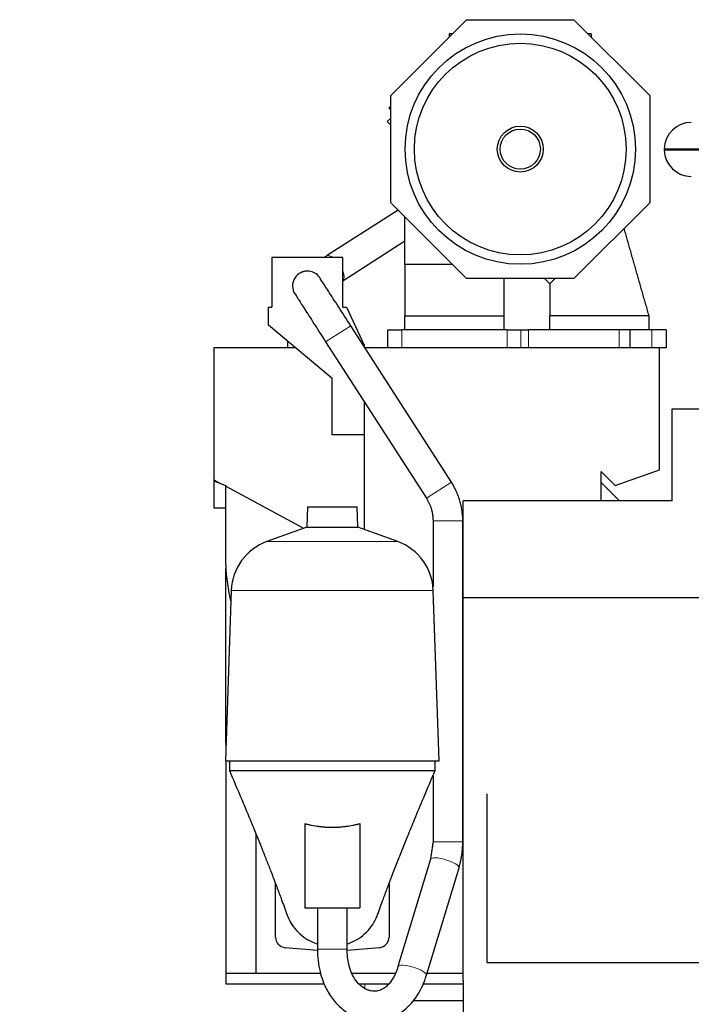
# Model space of a CAD drawing. Header units: inches. Extents: x 0 to 23760, y -13 to 16800.
# Tile 78 of 223: x 1781 to 2728, y 13449 to 14837. Entities that reach past the tile are written whole.
import ezdxf

# ---------------------------------------------------------------- set-up
doc = ezdxf.new("R2010")
doc.units = ezdxf.units.IN
doc.layers.add('254', color=7, linetype='Continuous', true_color=0xffffff)
doc.styles.add('latin_extended', font='simplex.shx')
doc.dimstyles.get("Standard").update_dxf_attribs({"dimtxt": 0.18, "dimasz": 0.18, "dimexe": 0.18, "dimexo": 0.0625, "dimgap": 0.09, "dimtad": 0, "dimtih": 1, "dimtoh": 1, "dimdec": 4, "dimzin": 0, "dimdsep": 46, "dimtxsty": 'Standard', "dimcen": 0.09, "dimadec": 0, "dimazin": 0, "dimtfac": 1, "dimtdec": 4, "dimtofl": 0, "dimtmove": 0, "dimatfit": 3, "dimfxl": 1, "dimtolj": 1, "dimtzin": 0, "dimarcsym": 0})

# ---------------------------------------------------------------- blocks, each defined once
blk = doc.blocks.new('_U9')
at = {"layer": '254', "color": 3, "linetype": 'Continuous', "lineweight": 13, "transparency": 16777216}
for p, q in [((8900.8, 13916.5), (8900.8, 10741)), ((1781.2, 12180.5), (1781.2, 10741)), ((1921.2, 10781), (8760.8, 10781))]:
    blk.add_line(p, q, dxfattribs=at)
at = {"layer": '254', "color": 3, "transparency": 16777216}
for points in [[(1921.2, 10804.3), (1921.2, 10757.7), (1781.2, 10781)], [(8760.8, 10757.7), (8760.8, 10804.3), (8900.8, 10781)]]:
    blk.add_solid(points, dxfattribs=at)
at = {"layer": 'Defpoints', "color": 0, "transparency": 16777216}
for p in [(8900.8, 13956.5), (1781.2, 12220.5), (8900.8, 10781)]:
    blk.add_point(p, dxfattribs=at)
at = {"layer": '254', "color": 2, "lineweight": 13, "transparency": 16777216, "insert": (5107.7, 10991), "char_height": 140, "attachment_point": 1, "style": 'latin_extended'}
blk.add_mtext('\\A1;7120', dxfattribs=at)

msp = doc.modelspace()

# ---------------------------------------------------------------- linework, layer by layer
at = {"layer": '254', "color": 2, "linetype": 'Continuous', "lineweight": 25}
for p, q in [((2304.196, 14730.096), (2411.102, 14837.003)), ((2411.102, 14837.003), (2562.29, 14837.003)), ((2562.29, 14837.003), (2669.196, 14730.096)), ((2391.102, 14817.003), (2386.696, 14817.003)), ((2386.696, 14817.003), (2386.696, 14812.596)), ((2586.696, 14817.003), (2582.29, 14817.003)), ((2586.696, 14817.003), (2586.696, 14812.596)), ((2304.196, 14578.909), (2304.196, 14730.096)), ((2669.196, 14730.096), (2669.196, 14578.909)), ((2301.434, 14712.485), (2304.196, 14715.247)), ((2304.196, 14709.723), (2301.434, 14712.485)), ((2304.197, 14698.277), (2299.313, 14693.393)), ((2299.313, 14693.393), (2304.196, 14688.51)), ((2689.703, 14655.152), (2690.702, 14654.125)), ((2689.703, 14655.152), (2828.927, 14655.152)), ((2689.703, 14653.098), (2690.702, 14654.125)), ((2830.114, 14653.098), (2689.703, 14653.098)), ((2690.702, 14654.125), (2829.522, 14654.125)), ((2411.102, 14472.003), (2304.196, 14578.909)), ((2669.196, 14578.909), (2562.29, 14472.003)), ((2314.444, 14568.657), (2213.67, 14503.826)), ((2324.196, 14492.003), (2324.196, 14558.908)), ((2236.74, 14468.727), (2324.196, 14524.99)), ((2236.739, 14501.503), (2136.739, 14501.503)), ((2136.739, 14501.503), (2136.739, 14431.503)), ((2236.739, 14431.503), (2236.739, 14501.503)), ((2324.281, 14492.003), (2324.196, 14492.003)), ((2324.472, 14492.003), (2324.274, 14492.003)), ((2562.29, 14472.003), (2411.102, 14472.003)), ((2520.704, 14472.003), (2528.201, 14464.505)), ((2131.739, 14431.503), (2136.739, 14431.503)), ((2131.739, 14406.503), (2131.739, 14431.503)), ((2236.739, 14431.503), (2241.739, 14431.503)), ((2241.739, 14431.503), (2266.739, 14377.89)), ((2324.196, 14419.503), (2394.303, 14419.503)), ((2324.196, 14399.503), (2324.196, 14419.503)), ((2394.303, 14419.503), (2464.201, 14419.503)), ((2464.201, 14399.503), (2464.201, 14419.503)), ((2528.201, 14419.503), (2528.229, 14419.503)), ((2528.201, 14399.503), (2528.201, 14419.503)), ((2668.174, 14419.503), (2668.201, 14419.503)), ((2668.201, 14399.503), (2668.201, 14419.503)), ((2668.202, 14419.503), (2668.201, 14419.503)), ((2221.739, 14330.984), (2131.739, 14406.503)), ((2389.637, 14184.865), (2247.64, 14405.585)), ((2300.201, 14399.503), (2319.701, 14399.503)), ((2300.201, 14374.503), (2300.201, 14399.503)), ((2468.297, 14399.503), (2319.701, 14399.503)), ((2468.297, 14399.503), (2487.349, 14399.503)), ((2487.349, 14399.503), (2498.096, 14399.503)), ((2626.201, 14399.503), (2498.096, 14399.503)), ((2641.201, 14399.503), (2626.201, 14399.503)), ((2672.201, 14399.503), (2641.199, 14399.503)), ((2641.201, 14399.503), (2641.201, 14374.503)), ((2692.201, 14399.503), (2672.201, 14399.503)), ((2692.201, 14399.503), (2692.201, 14374.503)), ((2158.736, 14383.85), (2158.736, 14374.503)), ((2212.319, 14382.861), (2354.315, 14162.141)), ((2169.875, 14374.503), (2054.739, 14374.503)), ((2054.739, 14374.503), (2054.739, 14188.364)), ((2266.739, 14377.89), (2266.739, 14375.897)), ((2682.939, 14374.503), (2267.643, 14374.503)), ((2468.297, 14374.503), (2319.701, 14374.503)), ((2682.939, 14202.503), (2682.939, 14374.503)), ((2692.201, 14374.503), (2682.939, 14374.503)), ((2221.739, 14251.503), (2221.739, 14330.984)), ((2266.739, 14298.262), (2266.739, 14118.307)), ((2700.739, 14288.518), (2762.739, 14288.518)), ((2700.739, 14288.518), (2700.739, 14288.414)), ((2700.739, 14158.518), (2700.739, 14288.414)), ((2700.739, 14288.414), (2762.739, 14288.414)), ((2266.739, 14251.503), (2221.739, 14251.503)), ((2620.577, 14180.198), (2682.939, 14202.503)), ((2054.739, 14188.364), (2054.739, 14186.503)), ((2054.739, 14188.364), (2065.141, 14182.716)), ((2600.739, 14158.514), (2600.739, 14200.037)), ((2600.739, 14200.037), (2620.577, 14180.198)), ((2054.739, 14186.505), (2054.739, 14148.518)), ((2065.141, 14182.716), (2054.739, 14186.503)), ((2065.141, 14182.716), (2071.47, 14180.413)), ((2071.47, 14180.413), (2071.47, 14179.28)), ((2071.47, 14068.25), (2071.47, 14179.28)), ((2071.47, 14179.28), (2180.946, 14119.84)), ((2600.737, 14184.504), (2626.722, 14158.519)), ((2600.737, 14184.504), (2626.722, 14158.519)), ((2054.739, 14148.518), (2071.47, 14148.518)), ((2186.686, 14150.043), (2185.692, 14121.567)), ((2186.686, 14150.043), (2221.739, 14150.043)), ((2221.739, 14150.043), (2256.791, 14150.043)), ((2257.785, 14121.567), (2256.791, 14150.043)), ((2700.739, 14158.518), (2406.239, 14158.518)), ((2406.239, 14022.414), (2406.239, 14158.518)), ((2185.692, 14121.567), (2129.394, 14101.076)), ((2185.692, 14121.567), (2221.739, 14121.567)), ((2221.739, 14121.567), (2257.785, 14121.567)), ((2314.083, 14101.076), (2257.785, 14121.567)), ((2363.696, 14130.22), (2363.696, 14037.379)), ((2405.696, 13677.957), (2405.696, 14130.22)), ((2071.739, 13817.504), (2071.739, 14063.207)), ((2079.434, 14032.312), (2071.045, 13792.089)), ((2372.432, 13792.089), (2364.043, 14032.312)), ((2406.239, 13534.257), (2406.239, 14022.414)), ((2406.239, 14022.414), (2762.739, 14022.414)), ((2071.935, 13817.503), (2071.739, 13817.503)), ((2071.739, 13817.503), (2071.739, 13811.942)), ((2071.045, 13792.089), (2221.739, 13792.089)), ((2071.739, 13792.087), (2071.739, 13492.503)), ((2076.739, 13792.089), (2076.739, 13778.518)), ((2221.739, 13792.089), (2372.432, 13792.089)), ((2366.739, 13778.518), (2366.739, 13792.089)), ((2363.696, 13771.349), (2363.696, 13677.957)), ((2439.724, 13745.705), (2439.724, 13507.443)), ((2183.088, 13703.475), (2183.088, 13584.518)), ((2260.389, 13703.475), (2260.389, 13584.518)), ((2113.739, 13689.981), (2113.739, 13492.518)), ((2360.14, 13653.413), (2314.185, 13501.822)), ((2354.378, 13489.637), (2400.333, 13641.229)), ((2141.739, 13543.518), (2141.739, 13618.902)), ((2301.739, 13618.904), (2301.739, 13543.518)), ((2183.088, 13584.518), (2260.389, 13584.518)), ((2200.739, 13584.518), (2200.739, 13526.366)), ((2242.739, 13526.366), (2242.739, 13584.518)), ((2200.947, 13524.593), (2155.431, 13528.575)), ((2288.046, 13528.575), (2242.918, 13524.627)), ((2406.239, 13482.497), (2406.239, 13534.261)), ((2439.724, 13507.443), (2762.739, 13507.443)), ((2071.739, 13492.505), (2071.739, 13477.503)), ((2071.739, 13492.503), (2205.331, 13492.503)), ((2113.739, 13492.518), (2205.32, 13492.518)), ((2249.412, 13492.518), (2310.48, 13492.518)), ((2249.414, 13492.503), (2310.479, 13492.503)), ((2355.242, 13492.503), (2406.233, 13492.503)), ((2355.248, 13492.518), (2406.238, 13492.518)), ((2406.239, 13482.497), (2406.239, 12868.447)), ((2071.739, 13477.503), (2210.884, 13477.503)), ((2259.314, 13477.503), (2301.433, 13477.503)), ((2348.969, 13477.503), (2406.235, 13477.503)), ((2406.238, 13453.803), (2335.109, 13453.803))]:
    msp.add_line(p, q, dxfattribs=at)
at = {"layer": '254', "color": 110, "linetype": 'Continuous', "lineweight": 13}
for p, q in [((2247.64, 14405.585), (2212.319, 14382.861)), ((2319.701, 14399.503), (2319.701, 14374.503)), ((2468.297, 14374.503), (2468.297, 14399.503)), ((2487.349, 14374.503), (2487.349, 14399.503)), ((2498.096, 14399.503), (2498.096, 14374.503)), ((2626.201, 14374.503), (2626.201, 14399.503)), ((2672.201, 14374.503), (2672.201, 14399.503)), ((2389.637, 14184.865), (2354.315, 14162.141)), ((2405.696, 14130.22), (2363.696, 14130.22)), ((2129.394, 14101.076), (2221.739, 14101.076)), ((2221.739, 14101.076), (2314.083, 14101.076)), ((2079.434, 14032.312), (2221.739, 14032.312)), ((2221.739, 14032.312), (2364.043, 14032.312)), ((2405.696, 13677.957), (2363.697, 13677.957)), ((2200.739, 13526.366), (2242.739, 13526.366)), ((2267.739, 13470.899), (2267.739, 13477.502))]:
    msp.add_line(p, q, dxfattribs=at)
at = {"layer": '254', "color": 2, "linetype": 'Continuous', "lineweight": 25}
for radius in [162.362, 149.215, 32.362, 28.291]:
    msp.add_circle((2486.696, 14654.503), radius, dxfattribs=at)
for centre, radius, start, end in [((2727.739, 14654.125), 38.05, 90, 178.453367), ((2727.739, 14654.125), 38.05, 181.546633, 270), ((2186.696, 14461.503), 21, 90, 221.90625), ((2186.696, 14461.503), 21, 41.88375, 90), ((2155.388, 14029.659), 76, 110, 178), ((2288.09, 14029.659), 76, 2, 70), ((2348.673, 14080.505), 277.474, 182.531357, 193.492239), ((2156.739, 13543.518), 15, 180, 265), ((2286.739, 13543.518), 15, 275, 0)]:
    msp.add_arc(centre, radius, start, end, dxfattribs=at)
at = {"layer": '254', "color": 110, "linetype": 'Continuous', "lineweight": 13}
for centre, major_axis, ratio, start_param, end_param in [((2225.032, 14486.165), (11.362, -17.661), 0.43020883, 2.29257724, 3.13737113), ((2225.032, 14486.165), (11.362, -17.661), 0.43020883, 0.04712389, 1.13175875), ((2380.237, 13647.321), (20.097, -6.092), 0.26120987, 0, 3.14159265), ((2334.281, 13495.729), (20.097, -6.092), 0.26120987, 0, 3.13432772)]:
    msp.add_ellipse(centre, major_axis=major_axis, ratio=ratio, start_param=start_param, end_param=end_param, dxfattribs=at)
at = {"layer": '254', "color": 2, "linetype": 'Continuous', "lineweight": 25}
for points, degree in [([(2668.201, 14419.503), (2650.646, 14481.151), (2633.09, 14542.8)], 2), ([(2668.201, 14419.503), (2650.646, 14481.151), (2633.091, 14542.8)], 2), ([(2213.666, 14503.823), (2212.37, 14502.99), (2211.103, 14502.174), (2209.862, 14501.375)], 3), ([(2324.196, 14492.003), (2324.196, 14455.753), (2324.196, 14419.503)], 2), ([(2324.196, 14492.003), (2324.196, 14455.753), (2324.196, 14419.503)], 2), ([(2464.201, 14419.503), (2464.201, 14445.752), (2464.201, 14472.002)], 2), ([(2528.264, 14464.567), (2529.769, 14466.073)], 1), ([(2529.769, 14466.073), (2535.699, 14472.003)], 1), ([(2528.201, 14464.505), (2528.201, 14442.004), (2528.201, 14419.503)], 2), ([(2528.201, 14464.505), (2528.201, 14442.004), (2528.201, 14419.503)], 2), ([(2598.201, 14419.503), (2528.201, 14419.503)], 1), ([(2668.201, 14419.503), (2598.201, 14419.503)], 1), ([(2405.696, 14130.22), (2405.327, 14159.793), (2389.637, 14184.865)], 2), ([(2354.315, 14162.141), (2363.802, 14147.59), (2363.696, 14130.22)], 2), ([(2076.739, 13778.518), (2076.739, 13778.518), (2076.855, 13778.518), (2077.379, 13778.518), (2078.25, 13778.518), (2079.468, 13778.518), (2081.028, 13778.518), (2082.927, 13778.518), (2085.16, 13778.518), (2087.722, 13778.518), (2090.608, 13778.518), (2093.809, 13778.518), (2097.318, 13778.518), (2101.127, 13778.518), (2105.227, 13778.518), (2109.607, 13778.518), (2114.258, 13778.518), (2119.167, 13778.518), (2124.324, 13778.518), (2129.715, 13778.518), (2135.328, 13778.518), (2141.149, 13778.518), (2147.164, 13778.518), (2153.359, 13778.518), (2159.718, 13778.518), (2166.227, 13778.518), (2172.87, 13778.518), (2179.63, 13778.518), (2186.492, 13778.518), (2193.439, 13778.518), (2200.454, 13778.518), (2207.52, 13778.518), (2214.621, 13778.518), (2221.739, 13778.518), (2228.856, 13778.518), (2235.957, 13778.518), (2243.023, 13778.518), (2250.038, 13778.518), (2256.985, 13778.518), (2263.847, 13778.518), (2270.607, 13778.518), (2277.25, 13778.518), (2283.759, 13778.518), (2290.119, 13778.518), (2296.314, 13778.518), (2302.329, 13778.518), (2308.15, 13778.518), (2313.763, 13778.518), (2319.154, 13778.518), (2324.31, 13778.518), (2329.22, 13778.518), (2333.87, 13778.518), (2338.251, 13778.518), (2342.35, 13778.518), (2346.159, 13778.518), (2349.669, 13778.518), (2352.87, 13778.518), (2355.755, 13778.518), (2358.317, 13778.518), (2360.551, 13778.518), (2362.45, 13778.518), (2364.01, 13778.518), (2365.227, 13778.518), (2366.098, 13778.518), (2366.622, 13778.518), (2366.739, 13778.518), (2366.739, 13778.518)], 3), ([(2363.696, 13677.957), (2360.137, 13653.403)], 1), ([(2400.336, 13641.239), (2405.555, 13658.958), (2405.696, 13677.957)], 2)]:
    msp.add_open_spline(points, degree=degree, dxfattribs=at)
for points, knots in [([(2186.443, 14482.451), (2186.357, 14482.467), (2184.09, 14482.869), (2180.102, 14481.593), (2174.848, 14479.165), (2170.194, 14475.051), (2167.982, 14471.277), (2167.082, 14468.916)], [0, 0, 0, 0, 0.01047978, 0.27583607, 0.47045361, 0.70972914, 1, 1, 1, 1]), ([(2324.763, 14492.003), (2324.758, 14492.003), (2324.662, 14492.003), (2324.569, 14492.003), (2324.472, 14492.003)], [0, 0, 0, 0, 0.06094147, 1, 1, 1, 1]), ([(2325.308, 14492.003), (2325.303, 14492.003), (2325.12, 14492.003), (2324.937, 14492.003), (2324.763, 14492.003)], [0, 0, 0, 0, 0.02780103, 1, 1, 1, 1]), ([(2326.416, 14492.003), (2326.406, 14492.003), (2326.037, 14492.003), (2325.669, 14492.003), (2325.308, 14492.003)], [0, 0, 0, 0, 0.02690254, 1, 1, 1, 1]), ([(2391.101, 14492.003), (2380.467, 14492.003), (2364, 14492.003), (2344.616, 14492.003), (2334.406, 14492.003), (2329.314, 14492.003), (2327.134, 14492.003), (2326.416, 14492.003)], [0, 0, 0, 0, 0.49318875, 0.76373395, 0.89900656, 0.96664286, 1, 1, 1, 1]), ([(2247.64, 14405.585), (2241.665, 14414.872), (2230.549, 14432.129), (2215.481, 14455.457), (2205.151, 14471.361), (2202.601, 14475.184), (2202.334, 14475.519)], [0, 0, 0, 0, 0.24614092, 0.4949462, 0.74637971, 1, 1, 1, 1]), ([(2171.049, 14447.486), (2171.06, 14447.393), (2172.848, 14444.478), (2181.633, 14430.674), (2195.653, 14408.787), (2206.404, 14392.054), (2212.319, 14382.861)], [0, 0, 0, 0, 0.23370576, 0.48634976, 0.7417862, 1, 1, 1, 1]), ([(2076.739, 13778.518), (2082.234, 13765.685), (2092.06, 13742.504), (2104.787, 13711.939), (2114.689, 13687.724), (2122.417, 13668.521), (2129.096, 13651.673), (2134.279, 13638.385), (2138.992, 13626.154), (2143.947, 13613.135), (2150.406, 13595.839), (2155.105, 13582.905), (2157.692, 13575.67)], [0, 0, 0, 0, 0.18402686, 0.33456145, 0.44768815, 0.54021815, 0.61874483, 0.69652003, 0.74127411, 0.80513334, 0.89060666, 1, 1, 1, 1]), ([(2285.783, 13575.663), (2288.367, 13582.89), (2293.062, 13595.815), (2299.776, 13613.797), (2305.144, 13627.887), (2309.474, 13639.096), (2313.157, 13648.539), (2316.882, 13658), (2321.886, 13670.593), (2328.801, 13687.777), (2338.697, 13711.976), (2351.428, 13742.539), (2361.246, 13765.696), (2366.739, 13778.518)], [0, 0, 0, 0, 0.10934265, 0.19482494, 0.26906532, 0.31935728, 0.36604593, 0.41144256, 0.45983201, 0.55233019, 0.66540263, 0.8158671, 1, 1, 1, 1]), ([(2183.088, 13703.475), (2184.672, 13703.053), (2186.258, 13702.658), (2189.437, 13701.92), (2191.029, 13701.578), (2195.815, 13700.628), (2199.016, 13700.099), (2203.836, 13699.463), (2205.446, 13699.277), (2208.671, 13698.958), (2210.286, 13698.825), (2213.523, 13698.611), (2215.144, 13698.531), (2218.392, 13698.423), (2220.019, 13698.396), (2223.279, 13698.394), (2224.912, 13698.419), (2226.957, 13698.485), (2227.366, 13698.499), (2227.98, 13698.524), (2228.185, 13698.533), (2228.594, 13698.551), (2229.616, 13698.599), (2230.638, 13698.657), (2233.085, 13698.817), (2234.713, 13698.95), (2237.96, 13699.269), (2239.579, 13699.456), (2244.426, 13700.093), (2247.641, 13700.624), (2252.439, 13701.576), (2254.035, 13701.919), (2257.218, 13702.658), (2258.805, 13703.053), (2260.389, 13703.475)], [0, 0, 0, 0, 0.0625, 0.0625, 0.125, 0.125, 0.25, 0.25, 0.3125, 0.3125, 0.375, 0.375, 0.4375, 0.4375, 0.5, 0.5, 0.5625, 0.5625, 0.578125, 0.578125, 0.5859375, 0.5859375, 0.59375, 0.625, 0.625, 0.6875, 0.6875, 0.75, 0.75, 0.875, 0.875, 0.9375, 0.9375, 1, 1, 1, 1]), ([(2157.312, 13576.765), (2157.682, 13575.669), (2159.621, 13570.37), (2164.393, 13561.087), (2173.308, 13550.087), (2184.308, 13541.172), (2193.754, 13536.317), (2199.222, 13534.34), (2200.485, 13533.925)], [0, 0, 0, 0, 0.0570238, 0.27634609, 0.49566838, 0.71499068, 0.93431297, 1, 1, 1, 1]), ([(2242.986, 13533.923), (2244.251, 13534.339), (2249.722, 13536.316), (2259.169, 13541.172), (2270.169, 13550.087), (2279.084, 13561.087), (2283.849, 13570.356), (2285.784, 13575.639), (2286.15, 13576.721)], [0, 0, 0, 0, 0.06584001, 0.2853067, 0.5047734, 0.7242401, 0.94370679, 1, 1, 1, 1]), ([(2200.739, 13526.366), (2200.726, 13515.386), (2203.012, 13496.028), (2212.124, 13471.017), (2223.205, 13454.252), (2233.157, 13444.069), (2241.504, 13437.675), (2251.645, 13431.606), (2265.178, 13426.502), (2279.35, 13424.965), (2290.752, 13425.914), (2300.762, 13428.099), (2313.376, 13433.223), (2328.598, 13444.012), (2343.924, 13463.004), (2351.374, 13479.702), (2354.381, 13489.647)], [0, 0, 0, 0, 0.11641408, 0.21608997, 0.29550708, 0.35437602, 0.39326292, 0.42825285, 0.50469505, 0.57885159, 0.61306712, 0.65330129, 0.71274561, 0.79130194, 0.88845561, 1, 1, 1, 1]), ([(2314.182, 13501.812), (2312.666, 13496.6), (2309.394, 13488.381), (2303.525, 13479.362), (2298.55, 13474.251), (2293.509, 13470.453), (2287.668, 13467.769), (2280.73, 13466.794), (2274.346, 13467.826), (2268.74, 13470.086), (2263.186, 13473.438), (2256.558, 13479.601), (2249.612, 13489.948), (2243.954, 13506.001), (2242.65, 13518.808), (2242.739, 13526.366)], [0, 0, 0, 0, 0.09832661, 0.17241435, 0.2279096, 0.26664305, 0.34336133, 0.42921895, 0.51311642, 0.55545985, 0.61117425, 0.68254761, 0.76978571, 0.87371406, 1, 1, 1, 1])]:
    msp.add_open_spline(points, degree=3, knots=knots, dxfattribs=at)

# ---------------------------------------------------------------- dimensions: what is measured, and where the dimension line sits
at = {"layer": '254', "color": 2, "linetype": 'Continuous', "lineweight": 13}
dim = msp.add_linear_dim(base=(8900.829, 10780.999), p1=(1781.157, 12220.518), p2=(8900.829, 13956.518), dimstyle='Standard', override={"dimscale": 40, "dimtxt": 3.5, "dimasz": 3.5, "dimexe": 1, "dimexo": 1, "dimgap": 1.75, "dimtad": 1, "dimtih": 1, "dimtoh": 0, "dimdec": 0, "dimlfac": 1, "dimzin": 8, "dimdsep": 46, "dimlunit": 2, "dimtxsty": 'latin_extended', "dimsah": 1, "dimse1": 0, "dimse2": 0, "dimsd1": 0, "dimsd2": 0, "dimclrd": 3, "dimclre": 3, "dimclrt": 2, "dimtol": 0, "dimtm": -0.1, "dimtfac": 0.714286, "dimtdec": 3, "dimtofl": 1, "dimtmove": 0, "dimtzin": 8, "dimlwd": 13, "dimlwe": 13}, dxfattribs=at)
dim.commit()
dim.dimension.update_dxf_attribs({"geometry": '_U9', "text_midpoint": (5340.993, 10780.999), "dimtype": 160})

doc.saveas('drawing.dxf')
